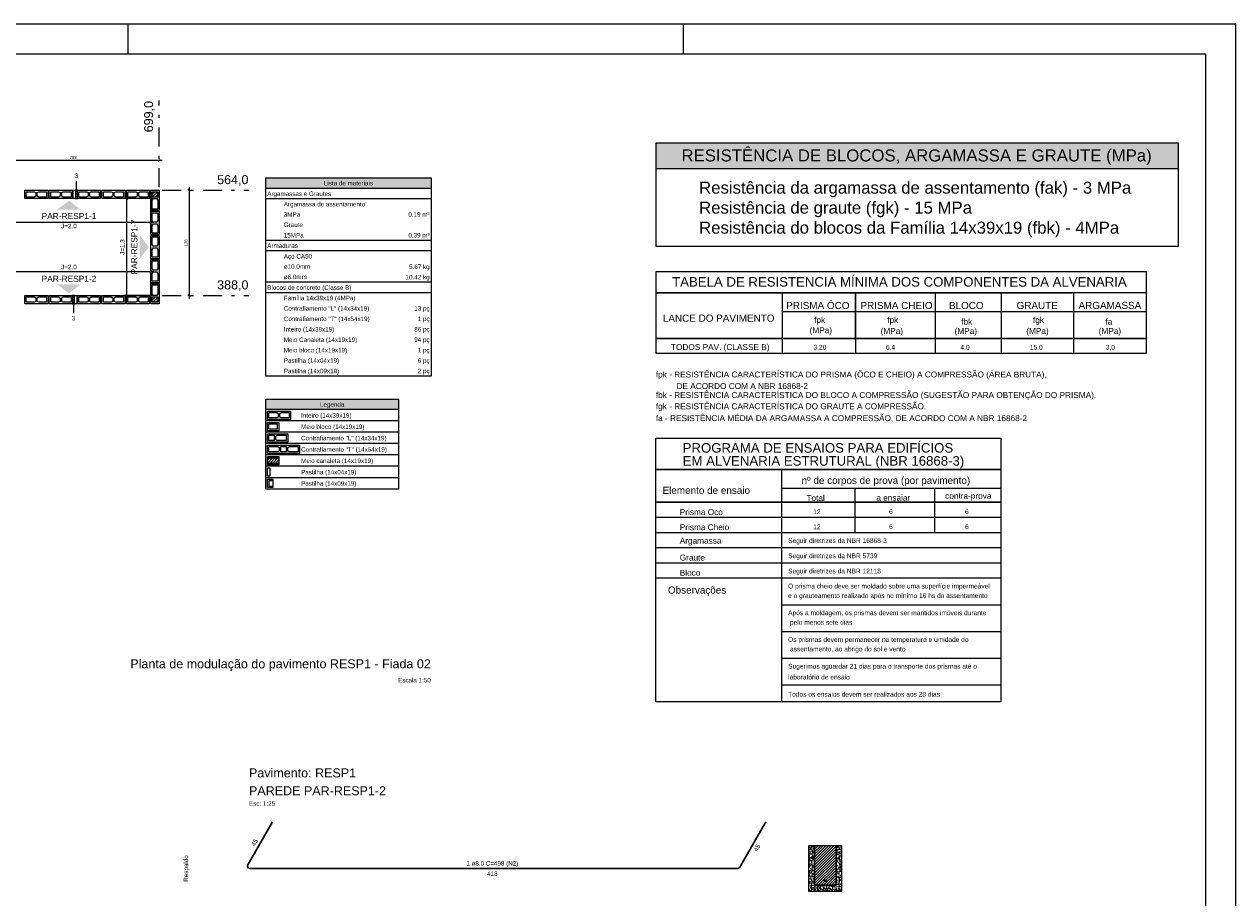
# Model space of a CAD drawing. Header units: millimetres. Extents: x 337 to 624, y -381 to -65.
# Tile 71 of 139: x 485 to 526, y -223 to -194. Entities that reach past the tile are written whole.
import ezdxf

# ---------------------------------------------------------------- set-up
doc = ezdxf.new("R2010")
doc.units = ezdxf.units.MM
doc.header["$MEASUREMENT"] = 0
doc.linetypes.add('DASHDOT2', pattern=[1.27, 0.635, -0.3175, 0, -0.3175])
for name, color, linetype, lineweight in [('Armadura', 7, 'Continuous', 30), ('Armaduras em corte', 14, 'Continuous', 0), ('Cotas', 7, 'Continuous', 5), ('Descrição da armadura', 7, 'Continuous', 5), ('DI-Hachuras Tabelas', 251, 'Continuous', 0), ('DI-Tabelas', 7, 'Continuous', 25), ('Nível 1', 142, 'Continuous', 0), ('PA-Ajustes', 8, 'Continuous', 5), ('PA-Eixos', 9, 'DASHDOT2', 13), ('PA-Graute', 8, 'Continuous', 0), ('PA-Títulos', 7, 'Continuous', 0), ('PE-Contrafiamento L', 1, 'Continuous', 13), ('PE-Contrafiamento T', 1, 'Continuous', 5), ('PE-Inteiro', 7, 'Continuous', 5), ('PE-Meio', 1, 'Continuous', 5), ('PE-Meio canaleta', 5, 'Continuous', 5), ('PE-Paredes', 1, 'Continuous', 5), ('PE-Pastilha', 3, 'Continuous', 5), ('PE-Textos paredes', 7, 'Continuous', 5), ('PRANCHA 01', 7, 'Continuous', 20), ('Texto da cota', 7, 'Continuous', 0), ('Textos', 7, 'Continuous', 5), ('Textos armaduras', 7, 'Continuous', 5)]:
    doc.layers.add(name, color=color, linetype=linetype, lineweight=lineweight)
doc.layers.add('PDF_Geometry', color=7, linetype='Continuous')
doc.layers.add('PDF_Text', color=7, linetype='Continuous')
doc.styles.add('Arial', font='arial.ttf')
doc.styles.add('PDF Arial', font='arial.ttf')
pattern_1 = [(45, (445.293265, -355.658), (-0.044194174, 0.044194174), [])]

msp = doc.modelspace()

# ---------------------------------------------------------------- hatches: boundary and pattern name
at = {"layer": 'Armaduras em corte', "linetype": 'Continuous'}
msp.add_hatch(color=14, dxfattribs=at).paths.add_polyline_path([(512.0364, -222.2023), (512.0363, -222.1995), (512.0359, -222.1968), (512.0353, -222.1941), (512.0345, -222.1914), (512.0334, -222.1888), (512.0321, -222.1863), (512.0306, -222.184), (512.0289, -222.1818), (512.027, -222.1797), (512.025, -222.1778), (512.0227, -222.1761), (512.0204, -222.1746), (512.0179, -222.1733), (512.0153, -222.1723), (512.0127, -222.1714), (512.0099, -222.1708), (512.0072, -222.1705), (512.0044, -222.1703), (512.0016, -222.1705), (511.9988, -222.1708), (511.9961, -222.1714), (511.9934, -222.1723), (511.9909, -222.1733), (511.9884, -222.1746), (511.986, -222.1761), (511.9838, -222.1778), (511.9818, -222.1797), (511.9799, -222.1818), (511.9782, -222.184), (511.9767, -222.1863), (511.9754, -222.1888), (511.9743, -222.1914), (511.9735, -222.1941), (511.9729, -222.1968), (511.9725, -222.1995), (511.9724, -222.2023), (511.9725, -222.2051), (511.9729, -222.2079), (511.9735, -222.2106), (511.9743, -222.2133), (511.9754, -222.2159), (511.9767, -222.2183), (511.9782, -222.2207), (511.9799, -222.2229), (511.9818, -222.225), (511.9838, -222.2268), (511.986, -222.2285), (511.9884, -222.23), (511.9909, -222.2313), (511.9934, -222.2324), (511.9961, -222.2332), (511.9988, -222.2338), (512.0016, -222.2342), (512.0044, -222.2343), (512.0072, -222.2342), (512.0099, -222.2338), (512.0127, -222.2332), (512.0153, -222.2324), (512.0179, -222.2313), (512.0204, -222.23), (512.0227, -222.2285), (512.025, -222.2268), (512.027, -222.225), (512.0289, -222.2229), (512.0306, -222.2207), (512.0321, -222.2183), (512.0334, -222.2159), (512.0345, -222.2133), (512.0353, -222.2106), (512.0359, -222.2079), (512.0363, -222.2051)])
at = {"layer": 'DI-Hachuras Tabelas', "linetype": 'Continuous'}
for points in [[(506.3424, -197.4997), (523.8247, -197.4997), (523.8247, -198.3676), (506.3424, -198.3676)], [(493.2656, -198.6794), (498.8029, -198.6794), (498.8029, -199.0284), (493.2656, -199.0284)], [(493.2693, -206.0829), (497.7105, -206.0829), (497.7105, -206.4319), (493.2693, -206.4319)]]:
    msp.add_hatch(color=253, dxfattribs=at).paths.add_polyline_path(points)
at = {"layer": 'PA-Ajustes', "linetype": 'Continuous'}
h = msp.add_hatch(dxfattribs=at)
h.set_pattern_fill('ANSI31', color=8, scale=0.5, style=0)
h.set_pattern_definition(pattern_1)
h.paths.add_polyline_path([(486.896, -199.0903), (486.896, -199.3703), (486.956, -199.3703), (486.956, -199.0903)])
h = msp.add_hatch(dxfattribs=at)
h.set_pattern_fill('ANSI31', color=8, scale=0.5, style=0)
h.set_pattern_definition(pattern_1)
h.paths.add_polyline_path([(486.856, -202.8903), (486.856, -202.6103), (486.796, -202.6103), (486.796, -202.8903)])
at = {"layer": 'PA-Graute', "linetype": 'Continuous'}
h = msp.add_hatch(dxfattribs=at)
h.set_pattern_fill('ANSI31', color=8, scale=0.5, style=0)
h.set_pattern_definition(pattern_1)
h.paths.add_polyline_path([(489.646, -199.1403), (489.646, -199.3203), (489.466, -199.3203), (489.466, -199.1403)])
h = msp.add_hatch(dxfattribs=at)
h.set_pattern_fill('ANSI31', color=8, scale=0.5, style=0)
h.set_pattern_definition(pattern_1)
h.paths.add_polyline_path([(489.466, -202.8403), (489.466, -202.6603), (489.646, -202.6603), (489.646, -202.8403)])
h = msp.add_hatch(dxfattribs=at)
h.set_pattern_fill('ANSI31', color=8, scale=0.5, style=0)
h.set_pattern_definition([(45, (439.75602, -355.658), (-0.044194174, 0.044194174), [])])
h.paths.add_polyline_path([(493.3193, -208.0519), (493.6993, -208.0519), (493.6993, -208.2319), (493.3193, -208.2319)])
h = msp.add_hatch(dxfattribs=at)
h.set_pattern_fill('ANSI31', color=8, scale=0.5, style=0)
h.set_pattern_definition([(45, (520.75898, -397.29949), (-0.044194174, 0.044194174), [])])
h.paths.add_polyline_path([(511.6444, -222.3543), (512.3644, -222.3543), (512.3644, -221.0343), (511.6444, -221.0343)])
at = {"layer": 'PE-Meio canaleta', "linetype": 'Continuous'}
h = msp.add_hatch(dxfattribs=at)
h.set_pattern_fill('AR-CONC', color=5, scale=0.02, style=0)
h.set_pattern_definition([(50, (520.75898, -397.29949), (0.14345204, -0.01255043), [0.015, -0.165]), (355, (520.75898, -397.29949), (-0.02775027, 0.15043843), [0.012, -0.132]), (100.4514, (520.77094, -397.30054), (0.11570188, 0.13788791), [0.01274804, -0.14022842]), (46.1842, (520.75898, -397.25949), (0.21344821, -0.0331038), [0.0225, -0.2475]), (96.6356, (520.77677, -397.26225), (0.18693254, 0.19482357), [0.01912206, -0.2103426]), (351.1842, (520.75898, -397.2595), (0.1869324, 0.19482372), [0.018, -0.198]), (21, (520.77898, -397.26949), (0.11938141, -0.08052378), [0.015, -0.165]), (326, (520.77898, -397.26949), (0.04866307, 0.14503001), [0.012, -0.132]), (71.4514, (520.78893, -397.2762), (0.16804453, 0.0645061), [0.01274804, -0.14022842]), (37.5, (520.75898, -397.29949), (0.002431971, 0.066578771), [0, -0.1304, 0, -0.134, 0, -0.1325]), (7.5, (520.75898, -397.29949), (0.052613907, 0.078882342), [0, -0.0764, 0, -0.1274, 0, -0.0505]), (327.5, (520.71438, -397.29949), (0.106764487, -0.004510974), [0, -0.05, 0, -0.156, 0, -0.207]), (317.5, (520.69438, -397.29949), (0.116637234, 0.020020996), [0, -0.065, 0, -0.1036, 0, -0.147])])
h.paths.add_polyline_path([(511.4444, -222.5543), (512.5644, -222.5543), (512.5644, -221.0343), (512.3644, -221.0343), (512.3644, -222.3543), (511.6444, -222.3543), (511.6444, -221.0343), (511.4444, -221.0343)])
at = {"layer": 'PE-Textos paredes', "linetype": 'Continuous'}
for points in [[(486.676, -199.4403), (486.276, -199.7403), (487.076, -199.7403)], [(489.346, -200.9903), (489.046, -201.3903), (489.046, -200.5903)], [(486.676, -202.5403), (486.276, -202.2403), (487.076, -202.2403)]]:
    msp.add_hatch(color=7, dxfattribs=at).paths.add_polyline_path(points)

# ---------------------------------------------------------------- linework, layer by layer
at = {"layer": 'Armadura'}
for p, q in [((493.494, -220.2355), (492.6633, -221.6743)), ((509.1375, -221.7543), (510.0144, -220.2355)), ((492.7325, -221.7943), (509.0682, -221.7943))]:
    msp.add_line(p, q, dxfattribs=at)
for centre, start, end in [((492.7325, -221.7143), 150, 270), ((509.0682, -221.7143), 270, 330)]:
    msp.add_arc(centre, 0.08, start, end, dxfattribs=at)
at = {"layer": 'Armaduras em corte'}
msp.add_circle((512.0044, -222.2023), 0.032, dxfattribs=at)
at = {"layer": 'Cotas'}
for p, q in [((489.796, -198.0903), (483.836, -198.0903)), ((489.7314, -198.0549), (489.6607, -198.1256)), ((490.6607, -199.0549), (490.7314, -199.1256)), ((490.696, -198.9903), (490.696, -202.7103)), ((489.456, -199.3703), (488.516, -199.3703)), ((488.6514, -199.4056), (488.5807, -199.3349)), ((488.616, -202.7103), (488.616, -199.2703)), ((489.416, -199.3303), (489.416, -200.2703)), ((489.516, -200.1703), (483.836, -200.1703)), ((489.4514, -200.1349), (489.3807, -200.2056)), ((483.836, -201.8103), (489.516, -201.8103)), ((489.3807, -201.8456), (489.4514, -201.7749)), ((489.416, -202.6503), (489.416, -201.7103)), ((489.456, -202.6103), (488.516, -202.6103)), ((488.6514, -202.6456), (488.5807, -202.5749)), ((490.6607, -202.5749), (490.7314, -202.6456))]:
    msp.add_line(p, q, dxfattribs=at)
for points in [[(486.926, -199.0803), (486.926, -198.7803)], [(486.826, -202.9003), (486.826, -203.2003)]]:
    msp.add_lwpolyline(points, dxfattribs=at)
at = {"layer": 'DI-Hachuras Tabelas'}
for points in [[(506.3424, -197.4997), (523.8247, -197.4997), (523.8247, -198.3676), (506.3424, -198.3676), (506.3424, -197.4997)], [(493.2656, -198.6794), (498.8029, -198.6794), (498.8029, -199.0284), (493.2656, -199.0284), (493.2656, -198.6794)], [(493.2693, -206.0829), (497.7105, -206.0829), (497.7105, -206.4319), (493.2693, -206.4319), (493.2693, -206.0829)]]:
    msp.add_lwpolyline(points, dxfattribs=at)
at = {"layer": 'DI-Tabelas'}
for p, q in [((506.3424, -198.3676), (506.3424, -197.4997)), ((506.3424, -197.4997), (523.8247, -197.4997)), ((506.3424, -198.3676), (506.3424, -197.4997)), ((523.8247, -197.4997), (523.8247, -198.3676)), ((523.8247, -197.4997), (523.8247, -198.3676)), ((523.8247, -198.3676), (506.3424, -198.3676)), ((506.3424, -199.2355), (506.3424, -198.3676)), ((523.8247, -198.3676), (523.8247, -200.9713)), ((493.2656, -199.0284), (493.2656, -198.6794)), ((493.2656, -198.6794), (498.8029, -198.6794)), ((498.8029, -198.6794), (498.8029, -199.0284)), ((498.8029, -199.0284), (493.2656, -199.0284)), ((493.2656, -199.3774), (493.2656, -199.0284)), ((498.8029, -199.0284), (498.8029, -199.3774)), ((498.8029, -199.3774), (493.2656, -199.3774)), ((493.2656, -199.7264), (493.2656, -199.3774)), ((498.8029, -199.3774), (498.8029, -199.7264)), ((506.3424, -200.1034), (506.3424, -199.2355)), ((493.2656, -200.0754), (493.2656, -199.7264)), ((498.8029, -199.7264), (498.8029, -200.0754)), ((493.2656, -200.4244), (493.2656, -200.0754)), ((493.2656, -200.7734), (493.2656, -200.4244)), ((498.8029, -200.0754), (498.8029, -200.4244)), ((498.8029, -200.4244), (498.8029, -200.7734)), ((506.3424, -200.9713), (506.3424, -200.1034)), ((506.3424, -200.9713), (506.3424, -200.1034)), ((493.8206, -200.7734), (493.2656, -200.7734)), ((493.2656, -201.1224), (493.2656, -200.7734)), ((497.1326, -200.7734), (493.8206, -200.7734)), ((498.8029, -200.7734), (497.1326, -200.7734)), ((498.8029, -200.7734), (498.8029, -201.1224)), ((498.8029, -201.1224), (493.2656, -201.1224)), ((493.2656, -201.4714), (493.2656, -201.1224)), ((498.8029, -201.1224), (498.8029, -201.4714)), ((507.7534, -200.9713), (506.3424, -200.9713)), ((519.4498, -200.9713), (507.7534, -200.9713)), ((523.8247, -200.9713), (519.4498, -200.9713)), ((493.2656, -201.8204), (493.2656, -201.4714)), ((498.8029, -201.4714), (498.8029, -201.8204)), ((493.2656, -202.1694), (493.2656, -201.8204)), ((498.8029, -201.8204), (498.8029, -202.1694)), ((493.8206, -202.1694), (493.2656, -202.1694)), ((493.2656, -202.5184), (493.2656, -202.1694)), ((497.1326, -202.1694), (493.8206, -202.1694)), ((498.8029, -202.1694), (497.1326, -202.1694)), ((498.8029, -202.1694), (498.8029, -202.5184)), ((498.8029, -202.5184), (493.2656, -202.5184)), ((493.2656, -202.8674), (493.2656, -202.5184)), ((493.2656, -203.2164), (493.2656, -202.8674)), ((498.8029, -202.5184), (498.8029, -202.8674)), ((498.8029, -202.8674), (498.8029, -203.2164)), ((493.2656, -203.5654), (493.2656, -203.2164)), ((498.8029, -203.2164), (498.8029, -203.5654)), ((493.2656, -203.9144), (493.2656, -203.5654)), ((498.8029, -203.5654), (498.8029, -203.9144)), ((493.2656, -204.2634), (493.2656, -203.9144)), ((498.8029, -203.9144), (498.8029, -204.2634)), ((493.2656, -204.6124), (493.2656, -204.2634)), ((498.8029, -204.2634), (498.8029, -204.6124)), ((493.2656, -204.9614), (493.2656, -204.6124)), ((498.8029, -204.6124), (498.8029, -204.9614)), ((493.2656, -205.3104), (493.2656, -204.9614)), ((493.8206, -205.3104), (493.2656, -205.3104)), ((497.1326, -205.3104), (493.8206, -205.3104)), ((498.8029, -205.3104), (497.1326, -205.3104)), ((498.8029, -204.9614), (498.8029, -205.3104)), ((493.2693, -206.4319), (493.2693, -206.0829)), ((493.2693, -206.0829), (497.7105, -206.0829)), ((497.7105, -206.0829), (497.7105, -206.4319)), ((497.7105, -206.4319), (493.2693, -206.4319)), ((493.2693, -206.8119), (493.2693, -206.4319)), ((497.7105, -206.4319), (497.7105, -206.8119)), ((494.3993, -206.8119), (493.2693, -206.8119)), ((493.2693, -207.1919), (493.2693, -206.8119)), ((497.7105, -206.8119), (494.3993, -206.8119)), ((497.7105, -206.8119), (497.7105, -207.1919)), ((494.3993, -207.1919), (493.2693, -207.1919)), ((493.2693, -207.5719), (493.2693, -207.1919)), ((497.7105, -207.1919), (494.3993, -207.1919)), ((497.7105, -207.1919), (497.7105, -207.5719)), ((494.3993, -207.5719), (493.2693, -207.5719)), ((493.2693, -207.9519), (493.2693, -207.5719)), ((497.7105, -207.5719), (494.3993, -207.5719)), ((497.7105, -207.5719), (497.7105, -207.9519)), ((494.3993, -207.9519), (493.2693, -207.9519)), ((493.2693, -208.3319), (493.2693, -207.9519)), ((497.7105, -207.9519), (494.3993, -207.9519)), ((497.7105, -207.9519), (497.7105, -208.3319)), ((494.3993, -208.3319), (493.2693, -208.3319)), ((493.2693, -208.7119), (493.2693, -208.3319)), ((497.7105, -208.3319), (494.3993, -208.3319)), ((497.7105, -208.3319), (497.7105, -208.7119)), ((494.3993, -208.7119), (493.2693, -208.7119)), ((493.2693, -209.0919), (493.2693, -208.7119)), ((497.7105, -208.7119), (494.3993, -208.7119)), ((497.7105, -208.7119), (497.7105, -209.0919)), ((494.3993, -209.0919), (493.2693, -209.0919)), ((497.7105, -209.0919), (494.3993, -209.0919))]:
    msp.add_line(p, q, dxfattribs=at)
at = {"layer": 'PA-Ajustes', "linetype": 'Continuous'}
for points in [[(486.896, -199.0903), (486.896, -199.3703), (486.956, -199.3703), (486.956, -199.0903), (486.896, -199.0903)], [(486.856, -202.8903), (486.856, -202.6103), (486.796, -202.6103), (486.796, -202.8903), (486.856, -202.8903)]]:
    msp.add_lwpolyline(points, dxfattribs=at)
at = {"layer": 'PA-Eixos'}
for p, q in [((489.696, -198.9903), (489.696, -196.0903)), ((489.796, -199.0903), (492.696, -199.0903)), ((489.796, -202.6103), (492.696, -202.6103))]:
    msp.add_line(p, q, dxfattribs=at)
at = {"layer": 'PDF_Geometry', "color": 7, "lineweight": 20}
for points in [[(522.7476, -204.5593), (506.3408, -204.5593), (506.3408, -201.8076), (522.7476, -201.8076)], [(522.7476, -204.0503), (506.3408, -204.0503)], [(517.8859, -216.2208), (506.3307, -216.2208), (506.3307, -207.3875), (517.8859, -207.3875)]]:
    msp.add_lwpolyline(points, close=True, dxfattribs=at)
for points in [[(522.7476, -202.5201), (506.3408, -202.5201), (520.2598, -202.5201)], [(506.3408, -202.5201), (513.5933, -202.5201)], [(510.563, -202.5201), (510.563, -204.5593)], [(513.0174, -204.0938), (513.0174, -202.5201), (513.0174, -204.5593)], [(515.6893, -202.5201), (515.6893, -204.5593)], [(517.8992, -202.5201), (517.8992, -204.5593)], [(520.3234, -202.5201), (520.3234, -204.5593)], [(510.563, -203.1463), (522.7476, -203.1463)], [(520.2598, -204.0503), (506.3408, -204.0503), (520.2598, -204.0503)], [(513.5933, -204.0503), (506.3408, -204.0503), (522.7476, -204.0503)], [(517.8859, -208.4393), (506.3307, -208.4393), (517.8859, -208.4393)], [(506.3307, -208.4393), (513.5799, -208.4393)], [(510.5496, -216.2208), (510.5496, -208.4393)], [(510.5496, -209.0654), (517.8859, -209.0654)], [(513.0073, -210.5421), (513.0073, -209.0654)], [(515.6793, -210.5421), (515.6793, -209.0654)], [(517.8859, -209.5275), (506.3307, -209.5275), (517.8859, -209.5275)], [(506.3307, -210.0365), (517.8859, -210.0365)], [(506.3307, -210.5421), (517.8859, -210.5421)], [(506.3307, -211.051), (517.8859, -211.051)], [(506.3307, -211.56), (517.8859, -211.56)], [(506.3307, -212.0689), (517.8859, -212.0689)], [(510.5496, -212.9629), (517.8859, -212.9629)], [(510.5496, -213.8569), (517.8859, -213.8569)], [(510.5496, -214.7509), (517.8859, -214.7509)], [(510.5496, -215.6449), (517.8859, -215.6449)]]:
    msp.add_lwpolyline(points, dxfattribs=at)
at = {"layer": 'PE-Contrafiamento L', "linetype": 'Continuous'}
for p, q in [((493.3193, -207.2419), (493.9993, -207.2419)), ((493.3193, -207.5219), (493.3193, -207.2419)), ((493.9993, -207.2419), (493.9993, -207.5219)), ((493.9993, -207.5219), (493.3193, -207.5219))]:
    msp.add_line(p, q, dxfattribs=at)
at = {"layer": 'PE-Contrafiamento L', "linetype": 'Continuous', "lineweight": 5}
for p, q in [((493.3693, -207.2919), (493.5493, -207.2919)), ((493.3693, -207.4719), (493.3693, -207.2919)), ((493.5493, -207.2919), (493.5493, -207.4719)), ((493.5993, -207.3199), (493.6513, -207.2919)), ((493.5993, -207.4439), (493.5993, -207.3199)), ((493.6513, -207.2919), (493.9493, -207.2919)), ((493.9493, -207.2919), (493.9493, -207.4719)), ((493.5493, -207.4719), (493.3693, -207.4719)), ((493.6513, -207.4719), (493.5993, -207.4439)), ((493.9493, -207.4719), (493.6513, -207.4719))]:
    msp.add_line(p, q, dxfattribs=at)
at = {"layer": 'PE-Contrafiamento L', "linetype": 'Continuous'}
for points in [[(489.696, -199.0903), (489.696, -199.7703), (489.416, -199.7703), (489.416, -199.0903), (489.696, -199.0903)], [(489.416, -202.8903), (489.416, -202.2103), (489.696, -202.2103), (489.696, -202.8903), (489.416, -202.8903)]]:
    msp.add_lwpolyline(points, dxfattribs=at)
at = {"layer": 'PE-Contrafiamento L', "linetype": 'Continuous', "lineweight": 5}
for points in [[(489.646, -199.1403), (489.646, -199.3203), (489.466, -199.3203), (489.466, -199.1403), (489.646, -199.1403)], [(489.618, -199.3703), (489.646, -199.4223), (489.646, -199.7203), (489.466, -199.7203), (489.466, -199.4223), (489.494, -199.3703), (489.618, -199.3703)], [(489.494, -202.6103), (489.466, -202.5583), (489.466, -202.2603), (489.646, -202.2603), (489.646, -202.5583), (489.618, -202.6103), (489.494, -202.6103)], [(489.466, -202.8403), (489.466, -202.6603), (489.646, -202.6603), (489.646, -202.8403), (489.466, -202.8403)]]:
    msp.add_lwpolyline(points, dxfattribs=at)
at = {"layer": 'PE-Contrafiamento T', "linetype": 'Continuous'}
for p, q in [((493.3193, -207.6219), (494.3993, -207.6219)), ((493.3193, -207.9019), (493.3193, -207.6219)), ((494.3993, -207.6219), (494.3993, -207.9019)), ((494.3993, -207.9019), (493.3193, -207.9019))]:
    msp.add_line(p, q, dxfattribs=at)
at = {"layer": 'PE-Contrafiamento T', "linetype": 'Continuous', "lineweight": 5}
for p, q in [((493.3693, -207.6719), (493.6673, -207.6719)), ((493.3693, -207.8519), (493.3693, -207.6719)), ((493.6673, -207.6719), (493.7193, -207.6999)), ((493.7193, -207.6999), (493.7193, -207.8239)), ((493.7693, -207.6719), (493.9493, -207.6719)), ((493.7693, -207.8519), (493.7693, -207.6719)), ((493.9493, -207.6719), (493.9493, -207.8519)), ((493.9993, -207.6999), (494.0513, -207.6719)), ((493.9993, -207.8239), (493.9993, -207.6999)), ((494.0513, -207.6719), (494.3493, -207.6719)), ((494.3493, -207.6719), (494.3493, -207.8519)), ((493.6673, -207.8519), (493.3693, -207.8519)), ((493.7193, -207.8239), (493.6673, -207.8519)), ((493.9493, -207.8519), (493.7693, -207.8519)), ((494.0513, -207.8519), (493.9993, -207.8239)), ((494.3493, -207.8519), (494.0513, -207.8519))]:
    msp.add_line(p, q, dxfattribs=at)
at = {"layer": 'PE-Inteiro', "linetype": 'Continuous'}
for p, q in [((493.3193, -206.4819), (494.0993, -206.4819)), ((493.3193, -206.7619), (493.3193, -206.4819)), ((494.0993, -206.4819), (494.0993, -206.7619)), ((494.0993, -206.7619), (493.3193, -206.7619))]:
    msp.add_line(p, q, dxfattribs=at)
at = {"layer": 'PE-Inteiro', "linetype": 'Continuous', "lineweight": 5}
for p, q in [((493.3693, -206.5319), (493.6323, -206.5319)), ((493.3693, -206.7119), (493.3693, -206.5319)), ((493.6323, -206.5319), (493.6843, -206.5599)), ((493.7343, -206.5599), (493.7863, -206.5319)), ((493.7863, -206.5319), (494.0493, -206.5319)), ((494.0493, -206.5319), (494.0493, -206.7119)), ((493.6323, -206.7119), (493.3693, -206.7119)), ((493.6843, -206.6839), (493.6323, -206.7119)), ((493.6843, -206.5599), (493.6843, -206.6839)), ((493.7343, -206.6839), (493.7343, -206.5599)), ((493.7863, -206.7119), (493.7343, -206.6839)), ((494.0493, -206.7119), (493.7863, -206.7119))]:
    msp.add_line(p, q, dxfattribs=at)
at = {"layer": 'PE-Inteiro', "linetype": 'Continuous'}
for points in [[(485.196, -199.0903), (485.976, -199.0903), (485.976, -199.3703), (485.196, -199.3703), (485.196, -199.0903)], [(486.016, -199.0903), (486.796, -199.0903), (486.796, -199.3703), (486.016, -199.3703), (486.016, -199.0903)], [(486.956, -199.0903), (487.736, -199.0903), (487.736, -199.3703), (486.956, -199.3703), (486.956, -199.0903)], [(487.776, -199.0903), (488.556, -199.0903), (488.556, -199.3703), (487.776, -199.3703), (487.776, -199.0903)], [(488.596, -199.0903), (489.376, -199.0903), (489.376, -199.3703), (488.596, -199.3703), (488.596, -199.0903)], [(489.696, -199.7953), (489.696, -200.5753), (489.416, -200.5753), (489.416, -199.7953), (489.696, -199.7953)], [(489.696, -200.6003), (489.696, -201.3803), (489.416, -201.3803), (489.416, -200.6003), (489.696, -200.6003)], [(489.696, -201.4053), (489.696, -202.1853), (489.416, -202.1853), (489.416, -201.4053), (489.696, -201.4053)], [(485.976, -202.8903), (485.196, -202.8903), (485.196, -202.6103), (485.976, -202.6103), (485.976, -202.8903)], [(486.796, -202.8903), (486.016, -202.8903), (486.016, -202.6103), (486.796, -202.6103), (486.796, -202.8903)], [(487.736, -202.8903), (486.956, -202.8903), (486.956, -202.6103), (487.736, -202.6103), (487.736, -202.8903)], [(488.556, -202.8903), (487.776, -202.8903), (487.776, -202.6103), (488.556, -202.6103), (488.556, -202.8903)], [(489.376, -202.8903), (488.596, -202.8903), (488.596, -202.6103), (489.376, -202.6103), (489.376, -202.8903)]]:
    msp.add_lwpolyline(points, dxfattribs=at)
at = {"layer": 'PE-Inteiro', "linetype": 'Continuous', "lineweight": 5}
for points in [[(485.246, -199.1403), (485.509, -199.1403), (485.561, -199.1683), (485.561, -199.2923), (485.509, -199.3203), (485.246, -199.3203), (485.246, -199.1403)], [(485.926, -199.3203), (485.663, -199.3203), (485.611, -199.2923), (485.611, -199.1683), (485.663, -199.1403), (485.926, -199.1403), (485.926, -199.3203)], [(486.066, -199.1403), (486.329, -199.1403), (486.381, -199.1683), (486.381, -199.2923), (486.329, -199.3203), (486.066, -199.3203), (486.066, -199.1403)], [(486.746, -199.3203), (486.483, -199.3203), (486.431, -199.2923), (486.431, -199.1683), (486.483, -199.1403), (486.746, -199.1403), (486.746, -199.3203)], [(487.006, -199.1403), (487.269, -199.1403), (487.321, -199.1683), (487.321, -199.2923), (487.269, -199.3203), (487.006, -199.3203), (487.006, -199.1403)], [(487.686, -199.3203), (487.423, -199.3203), (487.371, -199.2923), (487.371, -199.1683), (487.423, -199.1403), (487.686, -199.1403), (487.686, -199.3203)], [(487.826, -199.1403), (488.089, -199.1403), (488.141, -199.1683), (488.141, -199.2923), (488.089, -199.3203), (487.826, -199.3203), (487.826, -199.1403)], [(488.506, -199.3203), (488.243, -199.3203), (488.191, -199.2923), (488.191, -199.1683), (488.243, -199.1403), (488.506, -199.1403), (488.506, -199.3203)], [(488.646, -199.1403), (488.909, -199.1403), (488.961, -199.1683), (488.961, -199.2923), (488.909, -199.3203), (488.646, -199.3203), (488.646, -199.1403)], [(489.326, -199.3203), (489.063, -199.3203), (489.011, -199.2923), (489.011, -199.1683), (489.063, -199.1403), (489.326, -199.1403), (489.326, -199.3203)], [(489.646, -199.8453), (489.646, -200.1083), (489.618, -200.1603), (489.494, -200.1603), (489.466, -200.1083), (489.466, -199.8453), (489.646, -199.8453)], [(489.466, -200.5253), (489.466, -200.2623), (489.494, -200.2103), (489.618, -200.2103), (489.646, -200.2623), (489.646, -200.5253), (489.466, -200.5253)], [(489.646, -200.6503), (489.646, -200.9133), (489.618, -200.9653), (489.494, -200.9653), (489.466, -200.9133), (489.466, -200.6503), (489.646, -200.6503)], [(489.466, -201.3303), (489.466, -201.0673), (489.494, -201.0153), (489.618, -201.0153), (489.646, -201.0673), (489.646, -201.3303), (489.466, -201.3303)], [(489.646, -201.4553), (489.646, -201.7183), (489.618, -201.7703), (489.494, -201.7703), (489.466, -201.7183), (489.466, -201.4553), (489.646, -201.4553)], [(489.466, -202.1353), (489.466, -201.8723), (489.494, -201.8203), (489.618, -201.8203), (489.646, -201.8723), (489.646, -202.1353), (489.466, -202.1353)], [(485.246, -202.6603), (485.509, -202.6603), (485.561, -202.6883), (485.561, -202.8123), (485.509, -202.8403), (485.246, -202.8403), (485.246, -202.6603)], [(485.926, -202.8403), (485.663, -202.8403), (485.611, -202.8123), (485.611, -202.6883), (485.663, -202.6603), (485.926, -202.6603), (485.926, -202.8403)], [(486.066, -202.6603), (486.329, -202.6603), (486.381, -202.6883), (486.381, -202.8123), (486.329, -202.8403), (486.066, -202.8403), (486.066, -202.6603)], [(486.746, -202.8403), (486.483, -202.8403), (486.431, -202.8123), (486.431, -202.6883), (486.483, -202.6603), (486.746, -202.6603), (486.746, -202.8403)], [(487.006, -202.6603), (487.269, -202.6603), (487.321, -202.6883), (487.321, -202.8123), (487.269, -202.8403), (487.006, -202.8403), (487.006, -202.6603)], [(487.686, -202.8403), (487.423, -202.8403), (487.371, -202.8123), (487.371, -202.6883), (487.423, -202.6603), (487.686, -202.6603), (487.686, -202.8403)], [(487.826, -202.6603), (488.089, -202.6603), (488.141, -202.6883), (488.141, -202.8123), (488.089, -202.8403), (487.826, -202.8403), (487.826, -202.6603)], [(488.506, -202.8403), (488.243, -202.8403), (488.191, -202.8123), (488.191, -202.6883), (488.243, -202.6603), (488.506, -202.6603), (488.506, -202.8403)], [(488.646, -202.6603), (488.909, -202.6603), (488.961, -202.6883), (488.961, -202.8123), (488.909, -202.8403), (488.646, -202.8403), (488.646, -202.6603)], [(489.326, -202.8403), (489.063, -202.8403), (489.011, -202.8123), (489.011, -202.6883), (489.063, -202.6603), (489.326, -202.6603), (489.326, -202.8403)]]:
    msp.add_lwpolyline(points, dxfattribs=at)
at = {"layer": 'PE-Meio', "linetype": 'Continuous'}
for p, q in [((493.3193, -206.8619), (493.6993, -206.8619)), ((493.3193, -207.1419), (493.3193, -206.8619)), ((493.6993, -206.8619), (493.6993, -207.1419)), ((493.6993, -207.1419), (493.3193, -207.1419))]:
    msp.add_line(p, q, dxfattribs=at)
at = {"layer": 'PE-Meio', "linetype": 'Continuous', "lineweight": 5}
for p, q in [((493.3693, -206.9119), (493.6493, -206.9119)), ((493.3693, -207.0919), (493.3693, -206.9119)), ((493.6493, -206.9119), (493.6493, -207.0919)), ((493.6493, -207.0919), (493.3693, -207.0919))]:
    msp.add_line(p, q, dxfattribs=at)
at = {"layer": 'PE-Meio canaleta', "linetype": 'Continuous'}
for p, q in [((493.3193, -208.0019), (493.6993, -208.0019)), ((493.3193, -208.2819), (493.3193, -208.0019)), ((493.6993, -208.0019), (493.6993, -208.2819)), ((493.6993, -208.2819), (493.3193, -208.2819)), ((511.6444, -221.0343), (511.4444, -221.0343)), ((511.4444, -221.0343), (511.4444, -222.5543)), ((511.6444, -222.3543), (511.6444, -221.0343)), ((512.5644, -221.0343), (512.3644, -221.0343)), ((512.3644, -221.0343), (512.3644, -222.3543)), ((512.5644, -222.5543), (512.5644, -221.0343)), ((512.3644, -222.3543), (511.6444, -222.3543)), ((511.4444, -222.5543), (512.5644, -222.5543))]:
    msp.add_line(p, q, dxfattribs=at)
at = {"layer": 'PE-Meio canaleta', "linetype": 'Continuous', "lineweight": 5}
for p, q in [((493.3193, -208.0519), (493.6993, -208.0519)), ((493.3193, -208.2319), (493.3193, -208.0519)), ((493.6993, -208.0519), (493.6993, -208.2319)), ((493.6993, -208.2319), (493.3193, -208.2319)), ((512.3644, -221.0343), (511.6444, -221.0343)), ((511.6444, -221.0343), (511.6444, -222.3543)), ((512.3644, -222.3543), (512.3644, -221.0343)), ((511.6444, -222.3543), (512.3644, -222.3543))]:
    msp.add_line(p, q, dxfattribs=at)
at = {"layer": 'PE-Meio canaleta'}
msp.add_lwpolyline([(511.4444, -222.5543), (512.5644, -222.5543), (512.5644, -221.0343), (512.3644, -221.0343), (512.3644, -222.3543), (511.6444, -222.3543), (511.6444, -221.0343), (511.4444, -221.0343)], close=True, dxfattribs=at)
at = {"layer": 'PE-Pastilha', "linetype": 'Continuous'}
for p, q in [((493.3193, -208.3819), (493.3993, -208.3819)), ((493.3193, -208.6619), (493.3193, -208.3819)), ((493.3993, -208.3819), (493.3993, -208.6619)), ((493.3993, -208.6619), (493.3193, -208.6619)), ((493.3193, -208.7619), (493.4993, -208.7619)), ((493.3193, -209.0419), (493.3193, -208.7619)), ((493.4993, -208.7619), (493.4993, -209.0419)), ((493.4993, -209.0419), (493.3193, -209.0419))]:
    msp.add_line(p, q, dxfattribs=at)
at = {"layer": 'PE-Pastilha', "linetype": 'Continuous', "lineweight": 5}
for p, q in [((493.4993, -208.8119), (493.3693, -208.8119)), ((493.3693, -208.8119), (493.3693, -208.9919)), ((493.3693, -208.9919), (493.4993, -208.9919))]:
    msp.add_line(p, q, dxfattribs=at)
at = {"layer": 'PE-Pastilha', "linetype": 'Continuous'}
for points in [[(486.816, -199.0903), (486.896, -199.0903), (486.896, -199.3703), (486.816, -199.3703), (486.816, -199.0903)], [(486.936, -202.8903), (486.856, -202.8903), (486.856, -202.6103), (486.936, -202.6103), (486.936, -202.8903)]]:
    msp.add_lwpolyline(points, dxfattribs=at)
at = {"layer": 'PRANCHA 01'}
for points in [[(441.653, -252.9324), (525.753, -252.9324), (525.753, -193.5324), (441.653, -193.5324), (441.653, -252.9324)], [(488.653, -194.5324), (488.653, -193.5324)], [(507.253, -194.5324), (507.253, -193.5324)]]:
    msp.add_lwpolyline(points, dxfattribs=at)
msp.add_lwpolyline([(444.153, -251.9324), (524.753, -251.9324), (524.753, -194.5324), (444.153, -194.5324)], close=True, dxfattribs=at)

# ---------------------------------------------------------------- texts
at = {"layer": 'Descrição da armadura', "insert": (500.8542, -221.7443), "char_height": 0.15, "width": 3.481784, "attachment_point": 8, "line_spacing_factor": 0.9, "style": 'Arial'}
msp.add_mtext('1 ø8.0 C=498 (N2)', dxfattribs=at)
at = {"layer": 'DI-Tabelas', "line_spacing_factor": 0.6, "style": 'Arial'}
for s, insert, char_height, width, attachment_point in [('RESISTÊNCIA DE BLOCOS, ARGAMASSA E GRAUTE (MPa)', (515.0628, -198.2457), 0.401801, 16.728339, 8), ('Lista de materiais', (496.0342, -198.9289), 0.15, 3.283765, 8), ('Argamassas e Grautes', (493.3156, -199.3274), 0.15, 4.285747, 7), ('Argamassa de assentamento', (493.8706, -199.6764), 0.15, 5.450762, 7), ('3MPa', (493.8706, -199.9759), 0.15, 1.094817, 7), ('0.19 m³', (498.7529, -199.9759), 0.15, 1.420427, 9), ('Graute', (493.8706, -200.3249), 0.15, 1.280945, 7), ('0.39 m³', (498.7529, -200.6739), 0.15, 1.420427, 9), ('Armaduras', (493.3156, -201.0229), 0.15, 2.049466, 7), ('15MPa', (493.8706, -200.6739), 0.15, 1.32782, 7), ('Aço CA50', (493.8706, -201.4214), 0.15, 1.887119, 7), ('ø10.0mm', (493.8706, -201.7209), 0.15, 1.769817, 7), ('5.67 kg', (498.7529, -201.7704), 0.15, 0.792073, 9), ('ø8.0mm', (493.8706, -202.0699), 0.15, 1.536814, 7), ('10.42 kg', (498.7529, -202.1194), 0.15, 0.792073, 9), ('Blocos de concreto (Classe B)', (493.3156, -202.4684), 0.15, 5.636662, 7), ('Família 14x39x19 (4MPa)', (493.8706, -202.8174), 0.15, 4.797713, 7), ('Contrafiamento "L" (14x34x19)', (493.8706, -203.1664), 0.15, 5.724466, 7), ('13 pç', (498.7529, -203.1664), 0.15, 1.025076, 9), ('Contrafiamento "T" (14x54x19)', (493.8706, -203.5154), 0.15, 5.747561, 7), ('Inteiro (14x39x19)', (493.8706, -203.8644), 0.15, 3.377058, 7), ('86 pç', (498.7529, -203.8644), 0.15, 1.025076, 9), ('1 pç', (498.7529, -203.5154), 0.15, 0.792073, 9), ('Meio Canaleta (14x19x19)', (493.8706, -204.2134), 0.15, 4.914558, 7), ('94 pç', (498.7529, -204.2134), 0.15, 1.025076, 9), ('Meio bloco (14x19x19)', (493.8706, -204.5624), 0.15, 4.239101, 7), ('1 pç', (498.7529, -204.5624), 0.15, 0.792073, 9), ('Pastilha (14x04x19)', (493.8706, -204.9114), 0.15, 3.703582, 7), ('6 pç', (498.7529, -204.9114), 0.15, 0.792073, 9), ('Pastilha (14x09x19)', (493.8706, -205.2604), 0.15, 3.703582, 7), ('2 pç', (498.7529, -205.2604), 0.15, 0.792073, 9), ('Inteiro (14x39x19)', (494.4493, -206.7464), 0.15, 3.377058, 7), ('Legenda', (495.4899, -206.3819), 0.15, 1.631021, 8), ('Meio bloco (14x19x19)', (494.4493, -207.1264), 0.15, 4.239101, 7), ('Contrafiamento "L" (14x34x19)', (494.4493, -207.5064), 0.15, 5.724466, 7), ('Contrafiamento "T" (14x54x19)', (494.4493, -207.8864), 0.15, 5.747561, 7), ('Meio canaleta (14x19x19)', (494.4493, -208.2664), 0.15, 4.821494, 7), ('Pastilha (14x04x19)', (494.4493, -208.6464), 0.15, 3.703582, 7), ('Pastilha (14x09x19)', (494.4493, -209.0264), 0.15, 3.703582, 7)]:
    msp.add_mtext(s, dxfattribs=dict(at, insert=insert, char_height=char_height, width=width, attachment_point=attachment_point))
at = {"layer": 'DI-Tabelas', "insert": (507.7781, -200.6634), "char_height": 0.401801, "width": 14.600816, "attachment_point": 7, "style": 'Arial'}
msp.add_mtext('Resistência da argamassa de assentamento (fak) - 3 MPa\\PResistência de graute (fgk) - 15 MPa\\PResistência do blocos da Família 14x39x19 (fbk) - 4MPa', dxfattribs=at)
at = {"layer": 'Nível 1', "insert": (489.547, -196.1003), "char_height": 0.3, "width": 2.136799, "attachment_point": 9, "rotation": 90.00021, "line_spacing_factor": 0.9, "style": 'Arial'}
msp.add_mtext('699,0', dxfattribs=at)
msp.add_mtext('699,0', dxfattribs=at)
at = {"layer": 'Nível 1', "char_height": 0.3, "width": 2.136799, "attachment_point": 9, "line_spacing_factor": 0.9, "style": 'Arial'}
for s, insert in [('564,0', (492.686, -198.9413)), ('564,0', (492.686, -198.9413)), ('388,0', (492.686, -202.4613)), ('388,0', (492.686, -202.4613))]:
    msp.add_mtext(s, dxfattribs=dict(at, insert=insert))
at = {"layer": 'PA-Títulos', "attachment_point": 3, "line_spacing_factor": 0.9, "style": 'Arial'}
for s, insert, char_height, width in [('Planta de modulação do pavimento RESP1 - Fiada 02', (498.7929, -214.7925), 0.3, 20.16561), ('Escala 1:50', (498.7929, -215.416), 0.15, 2.229863)]:
    msp.add_mtext(s, dxfattribs=dict(at, insert=insert, char_height=char_height, width=width))
at = {"layer": 'PDF_Text', "attachment_point": 7, "style": 'PDF Arial'}
for s, insert, char_height in [('TABELA DE RESISTENCIA MÍNIMA DOS COMPONENTES DA ALVENARIA ', (506.8761, -202.3188), 0.316367), ('PRISMA ÔCO    PRISMA CHEIO      BLOCO            GRAUTE', (510.697, -203.0695), 0.237274), ('ARGAMASSA', (520.4875, -203.0661), 0.23727), ('LANCE DO PAVIMENTO', (506.5651, -203.4947), 0.237274), ('(MPa)', (511.4805, -203.9356), 0.19773), ('fpk', (511.6345, -203.5907), 0.19773), ('(MPa)', (513.8578, -203.959), 0.19773), ('fpk', (514.0821, -203.5907), 0.19773), ('(MPa)', (516.3356, -203.959), 0.19773), ('fbk', (516.5566, -203.5907), 0.19773), ('(MPa)', (518.7363, -203.959), 0.19773), ('fgk', (518.9607, -203.5907), 0.19773), ('(MPa)', (521.1605, -203.959), 0.19773), ('fa', (521.3849, -203.5907), 0.19773), ('TODOS PAV. (CLASSE B)', (506.8366, -204.4981), 0.19773), ('3,20', (511.6111, -204.4534), 0.15818), ('6,4', (514.0353, -204.4534), 0.15818), ('4,0', (516.5331, -204.4533), 0.15818), ('15,0', (518.8569, -204.4534), 0.15818), ('3,0', (521.3983, -204.4533), 0.15818), ('fpk - RESISTÊNCIA CARACTERÍSTICA DO PRISMA (ÔCO E CHEIO) A COMPRESSÃO (ÁREA BRUTA),', (506.3307, -205.4155), 0.19773), ('DE ACORDO COM A NBR 16868-2', (507.0218, -205.747), 0.19773), ('fbk - RESISTÊNCIA CARACTERÍSTICA DO BLOCO A COMPRESSÃO (SUGESTÃO PARA OBTENÇÃO DO PRISMA).', (506.3307, -206.1053), 0.19773), ('fgk - RESISTÊNCIA CARACTERÍSTICA DO GRAUTE A COMPRESSÃO.', (506.3307, -206.4803), 0.19773), ('fa - RESISTÊNCIA MÉDIA DA ARGAMASSA A COMPRESSÃO, DE ACORDO COM A NBR 16868-2 ', (506.3307, -206.8553), 0.19773), ('PROGRAMA DE ENSAIOS PARA EDIFÍCIOS', (507.2281, -207.876), 0.316367), ('EM ALVENARIA ESTRUTURAL (NBR 16868-3)', (507.2281, -208.4017), 0.316367), ('Elemento de ensaio', (506.5551, -209.2566), 0.237274), ('nº de corpos de prova (por pavimento)', (511.2105, -208.992), 0.237274), ('Total', (511.3734, -209.4931), 0.19773), ('a ensaiar', (513.7139, -209.4831), 0.19773), ('contra-prova', (516.0209, -209.4764), 0.19773), ('Prisma Oco', (507.131, -209.9652), 0.19773), ('12', (511.6011, -209.9306), 0.15818), ('6', (514.1425, -209.9306), 0.1582), ('6', (516.6872, -209.9306), 0.1582), ('Prisma Cheio', (507.131, -210.4708), 0.19773), ('12', (511.6011, -210.4362), 0.15818), ('6', (514.1425, -210.4362), 0.1582), ('6', (516.6872, -210.4362), 0.1582), ('Argamassa', (507.131, -210.9798), 0.19773), ('Seguir diretrizes da NBR 16868-3 ', (510.7606, -210.9451), 0.158182), ('Graute', (507.131, -211.4887), 0.19773), ('Seguir diretrizes da NBR 5739', (510.7606, -211.4541), 0.158182), ('Bloco', (507.131, -211.9977), 0.19773), ('Seguir diretrizes da NBR 12118', (510.7606, -211.963), 0.158182), ('Observações', (506.7359, -212.6651), 0.237274), ('e o grauteamento realizado após no mínimo 16 hs do assentamento', (510.7606, -212.7867), 0.158182), ('O prisma cheio deve ser moldado sobre uma superfície impermeável', (510.7606, -212.4686), 0.158182), ('Após a moldagem, os prismas devem ser mantidos imóveis durante', (510.7606, -213.3626), 0.158182), ('pelo menos sete dias', (510.8221, -213.6807), 0.158182), ('Os prismas devem permanecer na temperatura e umidade do', (510.7606, -214.2566), 0.158182), ('assentamento, ao abrigo do sol e vento', (510.8221, -214.5747), 0.158182), ('Sugerimos aguardar 21 dias para o transporte dos prismas até o', (510.7606, -215.1507), 0.158182), ('laboratório de ensaio', (510.7606, -215.4687), 0.158182), ('Todos os ensaios devem ser realizados aos 28 dias', (510.7606, -216.0447), 0.158182)]:
    msp.add_mtext(s, dxfattribs=dict(at, insert=insert, char_height=char_height))
at = {"layer": 'PE-Paredes', "attachment_point": 7, "line_spacing_factor": 0.9, "style": 'Arial'}
for s, insert, char_height, width in [('Pavimento: RESP1', (492.704, -218.7485), 0.3, 7.214848), ('PAREDE PAR-RESP1-2', (492.704, -219.3465), 0.3, 9.218354), ('Esc: 1:25', (492.704, -219.696), 0.15, 1.78718)]:
    msp.add_mtext(s, dxfattribs=dict(at, insert=insert, char_height=char_height, width=width))
at = {"layer": 'PE-Paredes', "insert": (490.614, -221.7943), "char_height": 0.15, "width": 1.810503, "attachment_point": 5, "rotation": 90.00021, "line_spacing_factor": 0.9, "style": 'Arial'}
msp.add_mtext('Respaldo', dxfattribs=at)
at = {"layer": 'PE-Textos paredes', "char_height": 0.2, "width": 3.664939, "attachment_point": 8, "line_spacing_factor": 0.6, "style": 'Arial'}
for s, insert in [('PAR-RESP1-1', (486.676, -200.0563)), ('PAR-RESP1-2', (486.676, -202.1563))]:
    msp.add_mtext(s, dxfattribs=dict(at, insert=insert))
at = {"layer": 'PE-Textos paredes', "insert": (488.962, -200.9903), "char_height": 0.2, "width": 3.664939, "attachment_point": 8, "rotation": 90.00021, "line_spacing_factor": 0.6, "style": 'Arial'}
msp.add_mtext('PAR-RESP1-7', dxfattribs=at)
at = {"layer": 'Texto da cota', "attachment_point": 8, "style": 'Arial'}
for s, insert, char_height, width, line_spacing_factor in [('288', (486.816, -198.0403), 0.1, 0.506006, 0.9), ('J=2.0', (486.676, -200.3643), 0.15, 1.036738, 0.6), ('J=2.0', (486.676, -201.7353), 0.15, 1.036738, 0.6)]:
    msp.add_mtext(s, dxfattribs=dict(at, insert=insert, char_height=char_height, width=width, line_spacing_factor=line_spacing_factor))
at = {"layer": 'Texto da cota', "attachment_point": 8, "rotation": 90.00021, "style": 'Arial'}
for s, insert, char_height, width, line_spacing_factor in [('J=1.3', (488.541, -200.9903), 0.15, 1.036738, 0.6), ('176', (490.646, -200.8503), 0.1, 0.506006, 0.9)]:
    msp.add_mtext(s, dxfattribs=dict(at, insert=insert, char_height=char_height, width=width, line_spacing_factor=line_spacing_factor))
at = {"layer": 'Textos', "char_height": 0.15, "width": 0.233003, "attachment_point": 8, "line_spacing_factor": 0.6, "style": 'Arial'}
for insert in [(486.926, -198.6808), (486.826, -203.4498)]:
    msp.add_mtext('3', dxfattribs=dict(at, insert=insert))
at = {"layer": 'Textos armaduras', "char_height": 0.15, "width": 0.866006, "rotation": 60.00014, "line_spacing_factor": 0.9, "style": 'Arial'}
for insert, attachment_point in [((492.9574, -220.9649), 8), ((509.651, -221.0649), 2)]:
    msp.add_mtext('45', dxfattribs=dict(at, insert=insert, attachment_point=attachment_point))
at = {"layer": 'Textos armaduras', "insert": (500.8542, -221.8943), "char_height": 0.15, "width": 1.099009, "attachment_point": 2, "line_spacing_factor": 0.9, "style": 'Arial'}
msp.add_mtext('413', dxfattribs=at)

doc.saveas('drawing.dxf')
